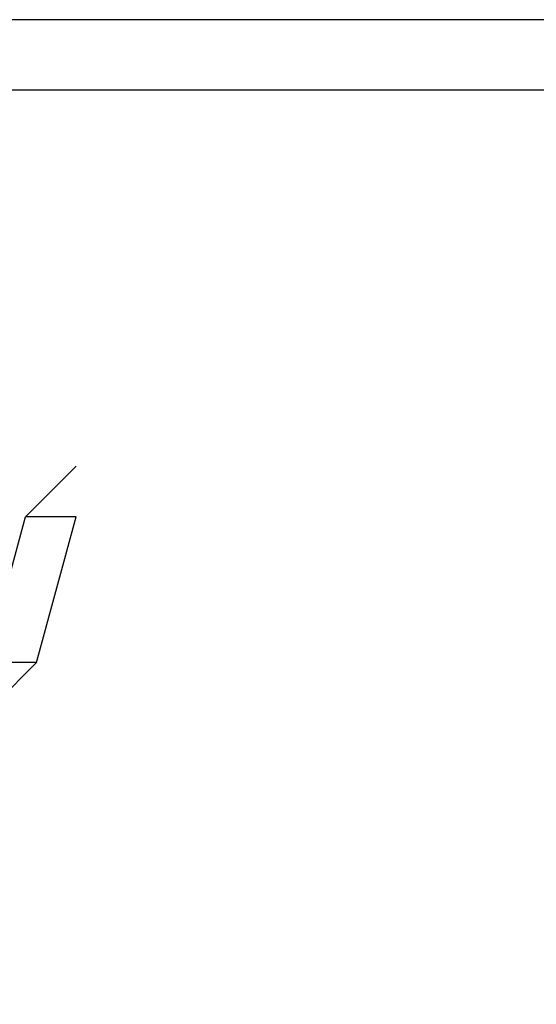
# Model space of a CAD drawing. Header units: millimetres. Extents: x -94648 to 68781, y -29623 to 11990.
# Tile 147 of 181: x 22253 to 22768, y -15077 to -14097. Entities that reach past the tile are written whole.
import ezdxf

# ---------------------------------------------------------------- set-up
doc = ezdxf.new("R2010")
doc.units = ezdxf.units.MM
for name, color, linetype in [('FLANK1', 1, 'Continuous'), ('FLANK7', 7, 'Continuous'), ('tekst', 1, 'Continuous'), ('UK', 2, 'Continuous')]:
    doc.layers.add(name, color=color, linetype=linetype)

# ---------------------------------------------------------------- blocks, each defined once
blk = doc.blocks.new('D131-0')
at = {"layer": 'FLANK1'}
for p, q in [((0, 1217.1), (-115, 1217.1)), ((-90, 885.8), (-205, 885.8))]:
    blk.add_line(p, q, dxfattribs=at)
at = {"layer": 'FLANK7'}
for p, q in [((-115, 1217.1), (0, 1332.1)), ((-205, 885.8), (-115, 1217.1)), ((-90, 885.8), (0, 1217.1)), ((-528.4, 447.4), (-90, 885.8))]:
    blk.add_line(p, q, dxfattribs=at)

msp = doc.modelspace()

# ---------------------------------------------------------------- linework, layer by layer
at = {"layer": 'tekst'}
msp.add_lwpolyline([(24611.90099, -17066.83528), (24611.90099, -14096.83528), (20411.90099, -14096.83528), (20411.90099, -17066.83528), (24611.90099, -17066.83528)], dxfattribs=at)
msp.add_lwpolyline([(24541.90099, -16996.83528), (24541.90099, -14166.83528), (20481.90099, -14166.83528), (20481.90099, -16996.83528)], close=True, dxfattribs=at)

# ---------------------------------------------------------------- block references
at = {"layer": 'UK', "xscale": 0.4375, "yscale": 0.4375, "zscale": 0.4375}
msp.add_blockref('D131-0', (22309.42635, -15124.15348), dxfattribs=at)

doc.saveas('drawing.dxf')
